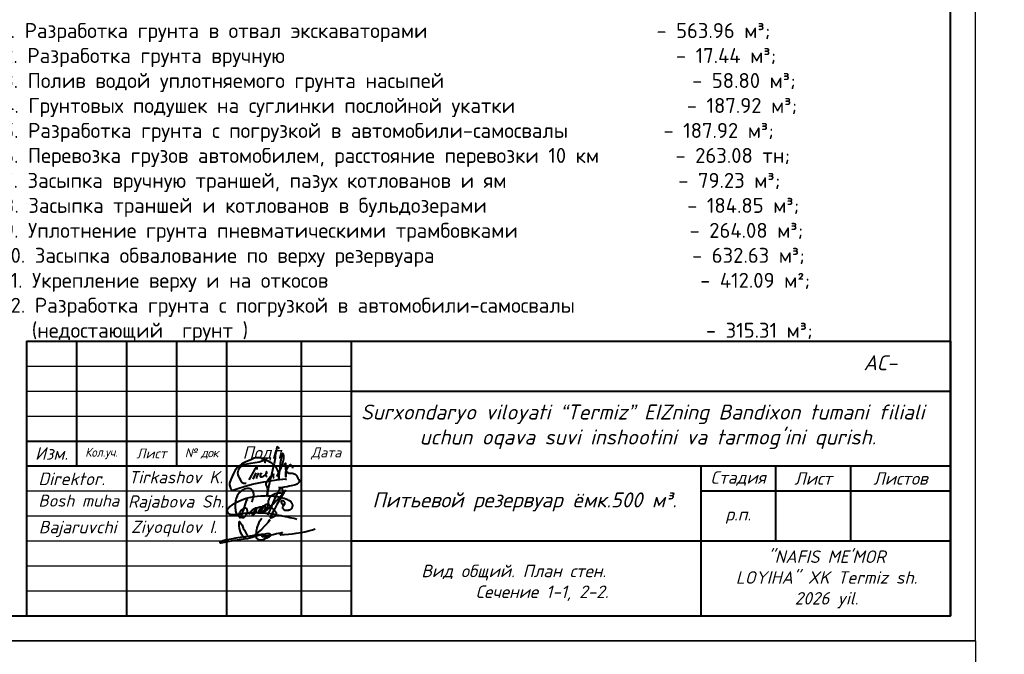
# Model space of a CAD drawing. Header units: millimetres. Extents: x -3143211 to -2549809, y 1060331 to 1341741.
# Tile 124 of 141: x -3017035 to -2997318, y 1286534 to 1299240. Entities that reach past the tile are written whole.
import ezdxf

# ---------------------------------------------------------------- set-up
doc = ezdxf.new("R2010")
doc.units = ezdxf.units.MM
for name, color, linetype in [('(002) Рамка', 7, 'Continuous'), ('Дераза', 5, 'Continuous'), ('РУССКИЙ', 3, 'Continuous')]:
    doc.layers.add(name, color=color, linetype=linetype)
doc.styles.add('ISOCPEUR', font='isocpeui.ttf', dxfattribs={"height": 250})
doc.styles.get("Standard").update_dxf_attribs({"font": 'isocpeui.ttf'})
doc.styles.add('Times New Romans', font='times.ttf', dxfattribs={"height": 300})
doc.styles.add('V@ler@Live', font='isocpeui.ttf')
doc.styles.add('казар300', font='isocpeui.ttf', dxfattribs={"height": 300})

# ---------------------------------------------------------------- blocks, each defined once
blk = doc.blocks.new('ghfgj jghjmhg jjbkm jkm')
at = {"color": 5, "linetype": 'ByBlock', "lineweight": 40}
for points in [[(-254.12, -8185.87), (-253.9, -8185.82), (-253.74, -8185.78), (-253.55, -8185.63), (-253.51, -8185.51), (-253.5, -8185.43), (-253.51, -8185.3), (-253.56, -8185.19), (-253.6, -8185.09), (-253.66, -8185.02), (-253.75, -8184.96), (-253.85, -8184.92), (-253.94, -8184.88), (-254.03, -8184.84), (-254.1, -8184.84), (-254.19, -8184.85), (-254.27, -8184.88), (-254.32, -8184.93), (-254.37, -8185.02), (-254.4, -8185.1), (-254.39, -8185.21), (-254.33, -8185.34), (-254.28, -8185.45), (-254.21, -8185.54), (-254.12, -8185.61), (-254.02, -8185.68), (-253.92, -8185.74), (-253.82, -8185.8), (-253.82, -8185.8), (-253.76, -8185.91), (-253.77, -8185.94), (-253.82, -8185.97), (-253.89, -8186.03), (-253.95, -8186.11), (-254.01, -8186.18), (-254.04, -8186.27), (-254.07, -8186.34), (-254.08, -8186.44), (-254.05, -8186.53), (-254.03, -8186.62), (-253.98, -8186.7), (-253.92, -8186.77), (-253.84, -8186.85), (-253.78, -8186.91), (-253.73, -8186.97), (-253.64, -8187.02), (-253.58, -8187.04), (-253.52, -8187.05), (-253.46, -8187.06), (-253.38, -8187.07), (-253.28, -8187.07), (-253.18, -8187.08), (-253.1, -8187.08), (-253.03, -8187.07), (-252.94, -8187.07), (-252.86, -8187.06), (-252.76, -8187.05), (-252.69, -8187.05), (-252.61, -8187.04), (-252.55, -8187.02), (-252.48, -8187), (-252.43, -8186.98), (-252.36, -8186.95), (-252.29, -8186.92), (-252.24, -8186.9), (-252.18, -8186.87), (-252.14, -8186.84), (-252.09, -8186.81), (-252.04, -8186.78), (-251.99, -8186.73), (-251.96, -8186.7), (-251.91, -8186.65), (-251.87, -8186.61), (-251.84, -8186.56), (-251.82, -8186.52), (-251.78, -8186.43), (-251.74, -8186.32), (-251.7, -8186.18), (-251.67, -8186.04), (-251.67, -8185.93), (-251.67, -8185.84), (-251.7, -8185.76), (-251.74, -8185.66), (-251.78, -8185.55), (-251.84, -8185.46), (-251.91, -8185.36), (-251.99, -8185.24), (-252.07, -8185.14), (-252.18, -8185.04), (-252.3, -8184.94), (-252.43, -8184.86), (-252.58, -8184.77), (-252.84, -8184.65), (-253.04, -8184.57), (-253.31, -8184.48), (-253.69, -8184.34), (-254.02, -8184.22), (-254.4, -8184.14), (-254.97, -8183.99), (-255.26, -8183.95), (-255.57, -8183.9), (-255.82, -8183.86), (-256.1, -8183.85), (-256.38, -8183.8), (-257.05, -8183.75), (-257.45, -8183.75), (-257.92, -8183.74), (-258.19, -8183.75), (-259.16, -8183.78), (-259.99, -8183.83), (-260.63, -8183.91), (-261.2, -8183.99), (-261.98, -8184.18), (-262.58, -8184.34), (-263.58, -8184.7), (-264.46, -8185.07), (-265.01, -8185.31), (-265.4, -8185.54), (-265.96, -8185.89), (-266.37, -8186.23), (-266.53, -8186.4), (-266.67, -8186.54), (-266.78, -8186.65), (-266.86, -8186.73), (-266.94, -8186.85), (-267, -8186.95), (-267.04, -8187.06), (-267.07, -8187.19), (-267.06, -8187.29), (-267.03, -8187.44), (-266.97, -8187.56), (-266.91, -8187.66), (-266.83, -8187.75), (-266.75, -8187.84), (-266.67, -8187.89), (-266.55, -8187.94), (-266.42, -8187.98), (-266.33, -8188.01), (-266.26, -8188.02), (-266.13, -8188.04), (-265.99, -8188.06), (-265.8, -8188.08), (-265.56, -8188.09), (-265.34, -8188.09), (-265.08, -8188.07), (-264.93, -8188.06), (-264.83, -8188.05), (-264.55, -8188.03), (-264.33, -8187.99), (-264.11, -8187.96), (-263.82, -8187.91), (-263.6, -8187.86), (-263.31, -8187.82), (-262.96, -8187.78), (-262.71, -8187.73), (-262.33, -8187.69), (-261.88, -8187.67), (-261.47, -8187.66), (-261.12, -8187.65), (-260.83, -8187.6), (-260.44, -8187.62), (-259.84, -8187.64), (-259.56, -8187.65), (-259.12, -8187.68), (-258.65, -8187.7), (-258.07, -8187.73), (-257.59, -8187.79), (-257.07, -8187.87), (-256.72, -8187.9), (-256.52, -8187.92), (-256.35, -8187.94), (-256.02, -8187.97), (-255.72, -8188.04), (-255.41, -8188.12), (-254.87, -8188.24), (-254.39, -8188.34), (-254.14, -8188.4), (-253.79, -8188.47), (-253.42, -8188.55), (-252.82, -8188.64), (-252.33, -8188.75), (-251.87, -8188.84), (-251.4, -8188.97), (-251.1, -8189.05), (-250.73, -8189.15)], [(-261.31, -8185.11), (-261.13, -8184.8), (-260.98, -8184.44), (-260.83, -8184.1), (-260.77, -8183.74), (-260.77, -8183.33), (-260.84, -8183.04), (-260.94, -8182.72), (-261.1, -8182.45), (-261.24, -8182.27), (-261.41, -8182.13), (-261.62, -8182.06), (-261.9, -8181.99), (-262.16, -8181.99), (-262.45, -8182.02), (-262.71, -8182.09), (-263.01, -8182.18), (-263.21, -8182.28), (-263.56, -8182.45), (-264.11, -8182.93), (-264.37, -8183.23), (-264.55, -8183.47), (-264.7, -8183.74), (-264.8, -8183.97), (-264.9, -8184.28), (-265, -8184.61), (-265.09, -8184.89), (-265.13, -8185.31), (-265.15, -8185.69), (-265.12, -8186.51), (-265.09, -8186.93), (-265.04, -8187.29), (-264.92, -8187.73), (-264.78, -8187.96), (-264.64, -8188.12), (-264.45, -8188.27), (-264.32, -8188.36), (-264.16, -8188.48), (-263.95, -8188.61), (-263.68, -8188.73), (-263.56, -8188.75), (-263.38, -8188.75), (-263.2, -8188.74), (-263.02, -8188.68), (-262.84, -8188.57), (-262.69, -8188.42), (-262.59, -8188.25), (-262.52, -8188.12), (-262.41, -8187.9), (-262.33, -8187.69), (-262.3, -8187.5), (-262.26, -8187.31), (-262.28, -8187.17), (-262.31, -8186.97), (-262.36, -8186.84), (-262.45, -8186.73), (-262.56, -8186.64), (-262.73, -8186.58), (-262.89, -8186.59), (-263.01, -8186.62), (-263.19, -8186.68), (-263.41, -8186.81), (-263.72, -8187.06), (-263.88, -8187.25), (-263.98, -8187.39), (-264.08, -8187.51), (-264.14, -8187.64), (-264.2, -8187.77), (-264.24, -8187.93), (-264.28, -8188.14), (-264.29, -8188.31), (-264.26, -8188.51), (-264.16, -8188.67), (-264.1, -8188.78), (-264.05, -8188.82), (-264.02, -8188.82), (-263.97, -8188.8), (-263.94, -8188.76), (-263.9, -8188.7), (-263.85, -8188.61), (-263.54, -8187.99), (-263.32, -8187.47), (-263.12, -8186.97), (-262.97, -8186.37), (-262.66, -8185.37), (-262.49, -8184.87), (-262.44, -8184.66), (-262.42, -8184.64), (-262.41, -8184.62), (-262.39, -8184.62), (-262.37, -8184.63), (-262.36, -8184.64), (-262.36, -8184.67), (-262.36, -8184.69), (-262.37, -8184.71), (-262.38, -8184.74)], [(-261.91, -8188.06), (-261.82, -8187.85), (-261.76, -8187.75), (-261.72, -8187.7), (-261.67, -8187.6), (-261.55, -8187.48), (-261.46, -8187.39), (-261.37, -8187.28), (-261.3, -8187.19), (-261.16, -8187.1), (-261.1, -8187.05), (-261, -8186.94), (-260.91, -8186.85), (-260.83, -8186.81), (-260.75, -8186.76), (-260.66, -8186.71), (-260.58, -8186.66), (-260.51, -8186.61), (-260.44, -8186.57), (-260.38, -8186.54), (-260.32, -8186.52), (-260.26, -8186.51), (-260.22, -8186.51), (-260.19, -8186.53), (-260.18, -8186.54), (-260.16, -8186.58), (-260.14, -8186.65), (-260.15, -8186.71), (-260.15, -8186.76), (-260.17, -8186.81), (-260.19, -8186.86), (-260.2, -8186.9), (-260.24, -8187.01), (-260.26, -8187.11), (-260.27, -8187.17), (-260.29, -8187.21), (-260.32, -8187.29), (-260.35, -8187.37), (-260.38, -8187.43), (-260.41, -8187.49), (-260.47, -8187.62), (-260.52, -8187.67), (-260.56, -8187.77), (-260.6, -8187.82), (-260.66, -8187.9), (-260.7, -8187.94), (-260.73, -8187.99), (-260.76, -8188.02), (-260.79, -8188.05), (-260.82, -8188.09), (-260.86, -8188.12), (-260.89, -8188.15), (-260.93, -8188.18), (-260.96, -8188.21), (-261, -8188.23), (-261.04, -8188.26), (-261.08, -8188.27), (-261.1, -8188.25), (-261.1, -8188.22), (-261.1, -8188.19), (-261.09, -8188.15), (-261.08, -8188.12), (-261.06, -8188.06), (-261.04, -8188.01), (-261.02, -8187.96), (-261, -8187.92), (-260.96, -8187.85), (-260.93, -8187.79), (-260.89, -8187.71), (-260.88, -8187.68), (-260.84, -8187.63), (-260.77, -8187.53), (-260.75, -8187.48), (-260.74, -8187.45), (-260.71, -8187.4), (-260.69, -8187.35), (-260.66, -8187.31), (-260.63, -8187.27), (-260.6, -8187.22), (-260.57, -8187.19), (-260.54, -8187.14), (-260.5, -8187.1), (-260.47, -8187.07), (-260.44, -8187.02), (-260.4, -8186.98), (-260.38, -8186.96), (-260.36, -8186.94), (-260.34, -8186.92), (-260.32, -8186.89), (-260.3, -8186.86), (-260.28, -8186.83), (-260.25, -8186.78), (-260.21, -8186.75), (-260.15, -8186.7), (-260.11, -8186.66), (-260.05, -8186.6), (-259.98, -8186.55), (-259.9, -8186.51), (-259.83, -8186.45), (-259.75, -8186.42), (-259.7, -8186.4), (-259.64, -8186.37), (-259.58, -8186.35), (-259.51, -8186.34), (-259.45, -8186.32), (-259.39, -8186.3), (-259.34, -8186.28), (-259.28, -8186.28), (-259.24, -8186.27), (-259.17, -8186.27), (-259.12, -8186.28), (-259.08, -8186.33), (-259.05, -8186.37), (-259.01, -8186.42), (-259, -8186.47), (-258.99, -8186.51), (-258.98, -8186.58), (-258.99, -8186.62), (-259, -8186.68), (-259, -8186.76), (-259.02, -8186.81), (-259.04, -8186.88), (-259.06, -8186.94), (-259.09, -8187.01), (-259.11, -8187.08), (-259.14, -8187.16), (-259.17, -8187.22), (-259.23, -8187.3), (-259.27, -8187.37), (-259.32, -8187.45), (-259.37, -8187.52), (-259.43, -8187.59), (-259.47, -8187.65), (-259.52, -8187.72), (-259.58, -8187.77), (-259.66, -8187.78), (-259.72, -8187.77), (-259.78, -8187.75), (-259.78, -8187.71), (-259.78, -8187.65), (-259.76, -8187.61), (-259.75, -8187.55), (-259.73, -8187.52), (-259.71, -8187.48), (-259.68, -8187.44), (-259.65, -8187.39), (-259.62, -8187.34), (-259.59, -8187.28), (-259.55, -8187.24), (-259.52, -8187.17), (-259.47, -8187.1), (-259.43, -8187.03), (-259.38, -8186.94), (-259.33, -8186.83), (-259.25, -8186.73), (-259.21, -8186.65), (-259.19, -8186.6), (-259.16, -8186.53), (-259.11, -8186.46), (-259.08, -8186.41), (-259.04, -8186.38), (-258.99, -8186.35), (-258.94, -8186.3), (-258.87, -8186.25), (-258.79, -8186.2), (-258.73, -8186.14), (-258.66, -8186.11), (-258.58, -8186.08), (-258.51, -8186.06), (-258.43, -8186.05), (-258.37, -8186.04), (-258.3, -8186.05), (-258.24, -8186.08), (-258.17, -8186.14), (-258.14, -8186.2), (-258.11, -8186.28), (-258.1, -8186.34), (-258.11, -8186.41), (-258.12, -8186.47), (-258.14, -8186.54), (-258.15, -8186.59), (-258.17, -8186.66), (-258.19, -8186.72), (-258.2, -8186.78), (-258.2, -8186.82), (-258.22, -8186.86), (-258.23, -8186.89), (-258.25, -8186.92), (-258.26, -8186.95), (-258.29, -8186.99), (-258.32, -8187.02), (-258.34, -8187.05), (-258.39, -8187.11), (-258.43, -8187.16), (-258.47, -8187.21), (-258.52, -8187.26), (-258.56, -8187.3), (-258.6, -8187.34), (-258.66, -8187.39), (-258.71, -8187.42), (-258.76, -8187.45), (-258.81, -8187.46), (-258.87, -8187.47), (-258.92, -8187.46), (-258.97, -8187.43), (-259, -8187.37), (-259, -8187.33), (-258.99, -8187.29), (-258.97, -8187.22), (-258.94, -8187.15), (-258.92, -8187.1), (-258.9, -8187.04), (-258.87, -8186.98), (-258.83, -8186.92), (-258.79, -8186.83), (-258.73, -8186.76), (-258.69, -8186.69), (-258.64, -8186.6), (-258.59, -8186.53), (-258.52, -8186.39), (-258.45, -8186.3), (-258.4, -8186.23), (-258.37, -8186.19), (-258.33, -8186.13), (-258.27, -8186.07), (-258.27, -8186.07), (-258.2, -8185.98), (-258.14, -8185.89), (-258.09, -8185.82), (-258.02, -8185.76), (-257.94, -8185.7), (-257.9, -8185.67), (-257.82, -8185.66), (-257.78, -8185.64), (-257.74, -8185.64), (-257.71, -8185.65), (-257.67, -8185.67), (-257.64, -8185.68), (-257.63, -8185.7), (-257.61, -8185.72), (-257.59, -8185.75), (-257.57, -8185.79), (-257.56, -8185.83), (-257.55, -8185.87), (-257.55, -8185.91), (-257.55, -8185.96), (-257.55, -8186.03), (-257.56, -8186.07), (-257.56, -8186.08), (-257.57, -8186.15), (-257.59, -8186.21), (-257.61, -8186.3), (-257.64, -8186.38), (-257.66, -8186.44), (-257.67, -8186.48), (-257.68, -8186.51), (-257.71, -8186.54), (-257.75, -8186.6), (-257.8, -8186.67), (-257.83, -8186.72), (-257.86, -8186.76), (-257.9, -8186.81), (-257.94, -8186.88), (-257.98, -8186.93), (-258, -8186.95), (-258.03, -8187), (-258.06, -8187.06), (-258.11, -8187.11), (-258.14, -8187.15), (-258.19, -8187.21), (-258.24, -8187.27), (-258.25, -8187.29), (-258.28, -8187.33), (-258.29, -8187.35), (-258.32, -8187.39), (-258.34, -8187.43), (-258.37, -8187.43), (-258.37, -8187.42), (-258.36, -8187.39), (-258.34, -8187.37), (-258.33, -8187.36), (-258.31, -8187.35), (-258.29, -8187.34), (-258.26, -8187.34), (-258.24, -8187.33), (-258.21, -8187.33), (-258.19, -8187.32), (-258.17, -8187.31), (-258.16, -8187.3), (-258.14, -8187.29), (-258.12, -8187.27), (-258.07, -8187.24), (-258.03, -8187.21), (-257.98, -8187.19), (-257.95, -8187.16), (-257.9, -8187.14), (-257.87, -8187.12), (-257.84, -8187.09), (-257.79, -8187.07), (-257.75, -8187.03), (-257.72, -8186.99), (-257.69, -8186.96), (-257.65, -8186.92), (-257.62, -8186.9), (-257.6, -8186.88), (-257.56, -8186.85), (-257.53, -8186.81), (-257.48, -8186.78), (-257.44, -8186.74), (-257.38, -8186.69), (-257.35, -8186.66), (-257.31, -8186.62), (-257.23, -8186.55), (-257.19, -8186.5), (-257.11, -8186.42), (-257.09, -8186.38), (-257.05, -8186.35), (-257.02, -8186.32), (-256.95, -8186.25), (-256.89, -8186.21), (-256.84, -8186.14), (-256.8, -8186.1), (-256.75, -8186.04), (-256.69, -8185.98), (-256.62, -8185.91), (-256.51, -8185.83), (-256.44, -8185.76), (-256.35, -8185.66), (-256.25, -8185.58), (-256.13, -8185.49), (-256.02, -8185.4), (-255.95, -8185.32), (-255.88, -8185.25), (-255.84, -8185.19), (-255.77, -8185.12), (-255.73, -8185.07), (-255.68, -8185.03), (-255.64, -8184.98), (-255.58, -8184.94), (-255.53, -8184.88), (-255.49, -8184.83), (-255.41, -8184.76), (-255.34, -8184.69), (-255.27, -8184.63), (-255.19, -8184.52), (-255.12, -8184.44), (-255.03, -8184.33), (-254.95, -8184.24), (-254.87, -8184.16), (-254.79, -8184.07), (-254.68, -8183.95), (-254.62, -8183.87), (-254.55, -8183.8), (-254.44, -8183.7), (-254.37, -8183.64), (-254.29, -8183.57), (-254.22, -8183.49), (-254.18, -8183.4), (-254.14, -8183.31), (-254.1, -8183.19), (-254.04, -8183.1), (-253.99, -8183), (-253.98, -8182.94), (-253.95, -8182.84), (-253.96, -8182.75), (-253.96, -8182.67), (-253.96, -8182.59), (-253.98, -8182.53), (-254, -8182.46), (-254, -8182.41), (-254.01, -8182.37), (-254.01, -8182.32), (-254.02, -8182.27), (-254.05, -8182.2), (-254.07, -8182.14), (-254.08, -8182.09), (-254.1, -8182.05), (-254.11, -8182.01), (-254.14, -8181.97), (-254.16, -8181.92), (-254.2, -8181.91), (-254.23, -8181.9), (-254.26, -8181.89), (-254.3, -8181.91), (-254.35, -8181.94), (-254.43, -8181.95), (-254.47, -8181.99), (-254.53, -8182.04), (-254.57, -8182.08), (-254.64, -8182.12), (-254.69, -8182.17), (-254.76, -8182.23), (-254.81, -8182.27), (-254.87, -8182.35), (-254.96, -8182.46), (-255, -8182.55), (-255.07, -8182.66), (-255.12, -8182.79), (-255.15, -8182.86), (-255.19, -8182.97), (-255.27, -8183.13), (-255.37, -8183.34), (-255.41, -8183.43), (-255.53, -8183.68), (-255.67, -8183.97), (-256, -8184.65), (-256.31, -8185.35), (-256.67, -8186.19), (-256.9, -8186.73), (-257.1, -8187.18), (-257.41, -8187.89), (-257.54, -8188.2)], [(-253.34, -8182.28), (-253.56, -8182.65), (-253.77, -8183), (-254.11, -8183.59), (-254.52, -8184.3), (-254.91, -8184.96), (-255.39, -8185.76), (-255.74, -8186.34), (-256.11, -8187.1), (-256.54, -8187.95), (-256.73, -8188.33), (-256.84, -8188.57), (-256.93, -8188.74), (-256.92, -8188.8), (-256.89, -8188.85), (-256.86, -8188.86), (-256.81, -8188.84), (-256.74, -8188.83), (-256.64, -8188.81), (-256.56, -8188.79), (-256.47, -8188.76), (-256.39, -8188.73), (-256.31, -8188.7), (-256.23, -8188.63), (-256.13, -8188.56), (-256, -8188.5), (-255.91, -8188.43), (-255.81, -8188.37), (-255.75, -8188.32), (-255.67, -8188.28), (-255.63, -8188.22), (-255.59, -8188.15), (-255.56, -8188.11), (-255.5, -8188.03), (-255.46, -8187.96), (-255.44, -8187.92), (-255.45, -8187.85), (-255.46, -8187.79), (-255.5, -8187.71), (-255.54, -8187.64), (-255.58, -8187.57), (-255.61, -8187.51), (-255.65, -8187.45), (-255.7, -8187.36), (-255.76, -8187.29), (-255.8, -8187.25), (-255.85, -8187.2), (-255.9, -8187.14), (-255.94, -8187.09), (-255.98, -8187.05), (-256.02, -8187), (-256.07, -8186.95), (-256.18, -8186.86), (-256.26, -8186.79), (-256.33, -8186.71), (-256.41, -8186.65), (-256.47, -8186.6), (-256.58, -8186.49), (-256.65, -8186.42), (-256.71, -8186.36), (-256.79, -8186.28), (-257.01, -8186.05), (-257.11, -8185.94), (-257.19, -8185.79), (-257.27, -8185.64), (-257.33, -8185.47), (-257.37, -8185.32), (-257.38, -8185.12), (-257.35, -8184.97), (-257.32, -8184.85), (-257.27, -8184.71), (-257.23, -8184.56), (-257.16, -8184.36), (-257.04, -8184.14), (-256.93, -8184), (-256.82, -8183.83), (-256.71, -8183.73), (-256.61, -8183.62), (-256.49, -8183.55), (-256.34, -8183.46), (-256.22, -8183.4), (-256.1, -8183.33), (-255.94, -8183.23), (-255.78, -8183.18), (-255.62, -8183.13), (-255.47, -8183.08), (-255.27, -8183.05), (-255.11, -8183.03), (-254.91, -8183), (-254.69, -8183), (-254.47, -8183.01), (-254.3, -8183.05), (-254.08, -8183.21), (-253.99, -8183.39)]]:
    blk.add_lwpolyline(points, dxfattribs=at)
blk = doc.blocks.new('dhfdgh xfghfgh ffnhjmgmgvbnfgg')
at = {"color": 5, "lineweight": 40, "ltscale": 0.5}
for p, q in [((1479206, -21938), (1479191, -22031)), ((1479223, -21865), (1479206, -21938)), ((1479232, -21840), (1479223, -21865)), ((1479249, -21856), (1479232, -21840)), ((1479259, -21871), (1479249, -21856)), ((1479272, -21891), (1479259, -21871)), ((1479166, -22194), (1479156, -22246)), ((1479186, -22087), (1479166, -22194)), ((1479191, -22031), (1479186, -22087)), ((1479134, -22332), (1479107, -22459)), ((1479156, -22246), (1479134, -22332)), ((1479140, -22415), (1479151, -22408)), ((1479151, -22408), (1479154, -22407)), ((1479154, -22407), (1479155, -22408)), ((1479155, -22408), (1479155, -22412)), ((1479000, -22618), (1479005, -22595)), ((1479005, -22595), (1479014, -22576)), ((1479014, -22576), (1479036, -22544)), ((1479036, -22544), (1479050, -22522)), ((1479050, -22522), (1479087, -22472)), ((1479072, -22596), (1479052, -22687)), ((1479107, -22459), (1479072, -22596)), ((1479087, -22472), (1479140, -22415)), ((1479150, -22450), (1479148, -22470)), ((1479148, -22470), (1479149, -22483)), ((1479149, -22483), (1479151, -22492)), ((1479155, -22412), (1479150, -22450)), ((1479151, -22492), (1479158, -22500)), ((1479005, -22637), (1479000, -22618)), ((1479011, -22653), (1479005, -22637)), ((1479022, -22680), (1479011, -22653)), ((1479019, -22877), (1479038, -22760)), ((1479031, -22709), (1479022, -22680)), ((1479032, -22801), (1479023, -22878)), ((1479036, -22732), (1479031, -22709)), ((1479052, -22687), (1479032, -22801)), ((1479037, -22753), (1479036, -22732)), ((1479038, -22760), (1479037, -22753)), ((1479020, -22878), (1479019, -22877)), ((1479022, -22878), (1479020, -22878)), ((1479023, -22878), (1479022, -22878))]:
    blk.add_line(p, q, dxfattribs=at)
for points in [[(1479224, -22461), (1479241, -22423), (1479263, -22388), (1479286, -22338), (1479310, -22292), (1479322, -22264), (1479330, -22239), (1479338, -22215), (1479346, -22183), (1479354, -22152), (1479360, -22124), (1479365, -22096), (1479367, -22070), (1479369, -22045), (1479368, -22026), (1479364, -22015), (1479359, -22001), (1479353, -21992), (1479349, -21988), (1479343, -21990), (1479338, -21999), (1479325, -22026), (1479317, -22050), (1479303, -22121), (1479295, -22194), (1479288, -22255), (1479285, -22289), (1479287, -22329), (1479273, -22379), (1479269, -22399), (1479267, -22423), (1479266, -22510), (1479267, -22423), (1479264, -22393), (1479257, -22371), (1479245, -22338), (1479230, -22312), (1479213, -22288), (1479197, -22267), (1479163, -22229), (1479123, -22191), (1479078, -22165), (1479048, -22150), (1479017, -22138), (1478960, -22115), (1478920, -22095), (1478874, -22081), (1478828, -22076), (1478795, -22076), (1478757, -22086), (1478724, -22099), (1478682, -22118), (1478638, -22137), (1478583, -22162), (1478528, -22189), (1478491, -22208), (1478456, -22235), (1478431, -22255), (1478400, -22283), (1478364, -22333), (1478328, -22399), (1478297, -22467), (1478272, -22526), (1478245, -22599), (1478244, -22642), (1478258, -22687), (1478271, -22724), (1478283, -22739), (1478299, -22746), (1478333, -22741), (1478419, -22713), (1478544, -22668), (1478713, -22620), (1478849, -22592), (1478951, -22572), (1479044, -22558), (1479219, -22534), (1479347, -22518), (1479408, -22511), (1479401, -22525), (1479395, -22539)], [(1478590, -22609), (1478563, -22611), (1478536, -22606), (1478508, -22594), (1478492, -22572), (1478477, -22543), (1478457, -22505), (1478436, -22461), (1478424, -22427), (1478418, -22390), (1478420, -22362), (1478428, -22331), (1478450, -22291), (1478476, -22262), (1478517, -22234), (1478557, -22216), (1478609, -22205), (1478683, -22191), (1478773, -22173), (1478857, -22158), (1478923, -22138), (1478971, -22125), (1478994, -22118), (1479019, -22100), (1478992, -22128), (1478984, -22142), (1478977, -22157), (1478975, -22170), (1478974, -22182), (1478970, -22188)], [(1479375, -22225), (1479399, -22187), (1479408, -22471), (1479406, -22364), (1479416, -22351), (1479426, -22333), (1479442, -22289), (1479460, -22262), (1479482, -22228), (1479492, -22220), (1479503, -22219), (1479516, -22225), (1479531, -22244), (1479541, -22265), (1479548, -22281), (1479549, -22285), (1479547, -22292), (1479546, -22295)], [(1478815, -22321), (1478813, -22292), (1478811, -22258), (1478794, -22275), (1478764, -22325), (1478645, -22532)], [(1478786, -22391), (1478727, -22519)], [(1478846, -22385), (1478807, -22466), (1478802, -22481), (1478800, -22494), (1478800, -22502)], [(1478907, -22386), (1478897, -22404), (1478885, -22424), (1478879, -22440), (1478875, -22452), (1478877, -22464), (1478883, -22471), (1478896, -22473), (1478913, -22473), (1478938, -22461), (1478961, -22447), (1478982, -22427), (1479002, -22408), (1479014, -22394), (1479018, -22382), (1479015, -22375), (1479011, -22368), (1479007, -22368), (1479005, -22370), (1479005, -22373), (1479000, -22386), (1478997, -22398), (1478993, -22411), (1478991, -22421), (1478990, -22431), (1478991, -22441), (1478994, -22446), (1478997, -22450), (1479003, -22454), (1479010, -22458), (1479016, -22458), (1479021, -22458)], [(1479406, -22374), (1479409, -22371), (1479414, -22366), (1479421, -22364), (1479428, -22365), (1479436, -22369), (1479442, -22378), (1479450, -22386), (1479461, -22390), (1479473, -22392), (1479487, -22392), (1479513, -22394), (1479539, -22395), (1479569, -22403), (1479595, -22415), (1479614, -22428), (1479628, -22445), (1479646, -22471), (1479661, -22498), (1479681, -22526), (1479687, -22537), (1479687, -22560), (1479684, -22579), (1479675, -22591), (1479656, -22609), (1479642, -22621), (1479610, -22634), (1479580, -22644), (1479519, -22659), (1479477, -22667), (1479435, -22675), (1479378, -22687), (1479338, -22693), (1479306, -22697), (1479276, -22700), (1479260, -22700)]]:
    blk.add_lwpolyline(points, dxfattribs=at)
blk = doc.blocks.new('65616152')
at = {"color": 5, "lineweight": 40, "true_color": 0x0000f5}
for points in [[(1279415, 265228), (1279057, 264705), (1278598, 264034), (1278382, 263509), (1278134, 263078), (1277994, 262545), (1277851, 262004), (1277776, 261556), (1277737, 261115), (1277701, 260716), (1277722, 260496), (1277730, 260167), (1277796, 259731), (1278018, 259441), (1278309, 259225), (1278601, 259127), (1278991, 259098), (1279387, 259094), (1279889, 259189), (1280352, 259407), (1281030, 259696), (1281576, 259928), (1281931, 260200), (1282034, 260401), (1281915, 260623), (1281551, 260802), (1281087, 260808), (1280787, 260808), (1280423, 260740), (1278109, 260488), (1276657, 260251), (1273700, 259801), (1271955, 259526), (1270532, 259301), (1269315, 259055), (1268808, 258966), (1268177, 258779), (1267649, 258632), (1267284, 258500), (1267248, 258412), (1267248, 258332), (1267308, 258272), (1267394, 258235), (1267537, 258235), (1267798, 258265), (1268152, 258306), (1268635, 258416), (1270126, 258669), (1271729, 258942), (1273456, 259235), (1275247, 259448), (1276608, 259807), (1278166, 260278), (1279164, 260481), (1280050, 260662), (1280154, 260639), (1280222, 260575), (1280266, 260538), (1280286, 260413), (1280230, 260351), (1280112, 260149), (1279962, 259982), (1279798, 259901), (1279639, 259901), (1279532, 259986), (1279532, 260140), (1279619, 260220), (1279823, 260292), (1280029, 260305), (1280257, 260260), (1280465, 260227), (1280574, 260185), (1280628, 260118), (1280634, 260043), (1280629, 259995), (1280611, 259940), (1280586, 259895), (1280481, 259863), (1280375, 259863), (1280289, 259889), (1280212, 259951), (1280204, 260034), (1280218, 260112), (1280244, 260181), (1280300, 260215), (1280515, 260227), (1280771, 260244), (1280828, 260248), (1280864, 260248), (1280895, 260239), (1280924, 260227), (1280964, 260203), (1280979, 260186), (1280980, 260156), (1280974, 260129), (1280946, 260081), (1280921, 260037), (1280844, 259996), (1280779, 259986), (1280731, 260016), (1280717, 260057), (1280717, 260098), (1280753, 260174), (1280828, 260200), (1280911, 260207), (1281178, 260270), (1281517, 260320), (1281866, 260434), (1282075, 260502), (1282650, 260656), (1283660, 260868), (1284229, 260987), (1284438, 261031), (1284872, 261121), (1285210, 261192), (1285303, 261186), (1285343, 261126), (1285343, 261065), (1285294, 261016), (1285139, 260982), (1285029, 260923), (1284933, 260873), (1284796, 260768), (1284756, 260700), (1284730, 260601), (1284760, 260561), (1284805, 260502), (1284929, 260533), (1285893, 260609), (1287154, 260721), (1288182, 260812), (1289325, 261007), (1290754, 261222), (1291857, 261388), (1292886, 261648), (1294011, 261945), (1294504, 262120), (1294798, 262268)], [(1281686, 264696), (1280112, 262946), (1279339, 262085), (1278484, 261359), (1277785, 260766), (1276609, 260060), (1275744, 259541), (1275063, 259376), (1274447, 259568), (1273996, 259965), (1273640, 260471), (1273243, 261332), (1272956, 262330), (1272845, 263146), (1272845, 263773), (1272899, 264287), (1273004, 264324), (1273111, 264236), (1273275, 264022), (1273734, 263260), (1274076, 262456), (1274414, 261823), (1274730, 261257), (1275006, 260715), (1275242, 260425)], [(1281686, 264696), (1281695, 264710), (1281696, 264715), (1281696, 264720), (1281694, 264726), (1281689, 264735), (1281682, 264745), (1281671, 264754), (1281659, 264758), (1281649, 264764), (1281632, 264769), (1281615, 264770), (1281595, 264770), (1281576, 264768), (1281566, 264766), (1281556, 264763), (1281543, 264757), (1281533, 264746), (1281505, 264697), (1281469, 264630), (1281184, 263973)]]:
    blk.add_lwpolyline(points, dxfattribs=at)

msp = doc.modelspace()

# ---------------------------------------------------------------- linework, layer by layer
msp.add_line((-2997896.73173, 1286804.62022), (-2997896.73173, 1328804.62022))
at = {"color": 0, "lineweight": 40, "ltscale": 100}
for p, q in [((-3016896.73173, 1292804.62022), (-2998396.73173, 1292804.62022)), ((-3016896.73173, 1292804.62022), (-3016896.73173, 1287304.62022)), ((-3015896.73173, 1292804.62022), (-3015896.73173, 1290304.62022)), ((-3014896.73173, 1292804.62022), (-3014896.73173, 1287304.62022)), ((-3013896.73173, 1292804.62022), (-3013896.73173, 1290304.62022)), ((-3012896.73173, 1292804.62022), (-3012896.73173, 1287304.62022)), ((-3011396.73173, 1292804.62022), (-3011396.73173, 1287304.62022)), ((-3010396.73173, 1292804.62022), (-3010396.73173, 1287304.62022)), ((-2998396.73173, 1292804.62022), (-2998396.73173, 1287304.62022)), ((-3010396.73173, 1291804.62022), (-2998396.73173, 1291804.62022)), ((-3016896.73173, 1290804.62022), (-3010396.73173, 1290804.62022)), ((-3016896.73173, 1290304.62022), (-2998396.73173, 1290304.62022)), ((-3003396.73173, 1290304.62022), (-3003396.73173, 1287304.62022)), ((-3001896.73173, 1290304.62022), (-3001896.73173, 1288804.62022)), ((-3000396.73173, 1290304.62022), (-3000396.73173, 1288804.62022)), ((-3003396.73173, 1289804.62022), (-2998396.73173, 1289804.62022)), ((-3010396.73173, 1288804.62022), (-2998396.73173, 1288804.62022)), ((-3016896.73173, 1287304.62022), (-2998396.73173, 1287304.62022))]:
    msp.add_line(p, q, dxfattribs=at)
at = {"color": 0, "ltscale": 100}
for p, q in [((-3016896.73173, 1292304.62022), (-3010396.73173, 1292304.62022)), ((-3016896.73173, 1291804.62022), (-3010396.73173, 1291804.62022)), ((-3016896.73173, 1291304.62022), (-3010396.73173, 1291304.62022)), ((-3016896.73173, 1289804.62022), (-3010396.73173, 1289804.62022)), ((-3016896.73173, 1289304.62022), (-3010396.73173, 1289304.62022)), ((-3016896.73173, 1288804.62022), (-3010396.73173, 1288804.62022)), ((-3016896.73173, 1288304.62022), (-3010396.73173, 1288304.62022)), ((-3016896.73173, 1287804.62022), (-3010396.73173, 1287804.62022))]:
    msp.add_line(p, q, dxfattribs=at)
at = {"color": 0}
for p, q in [((-3057296.73173, 1286804.62022), (-2997896.73173, 1286804.62022)), ((-2997896.73173, 1286804.62022), (-2997896.73173, 1244804.62022))]:
    msp.add_line(p, q, dxfattribs=at)
msp.add_lwpolyline([(-3057296.73173, 1286804.62022), (-2997896.73173, 1286804.62022), (-2997896.73173, 1328804.62022), (-3057296.73173, 1328804.62022)], close=True)
at = {"lineweight": 40, "ltscale": 25}
msp.add_lwpolyline([(-3055296.73173, 1287304.62022), (-2998396.73173, 1287304.62022), (-2998396.73173, 1328304.62022), (-3055296.73173, 1328304.62022)], close=True, dxfattribs=at)
at = {"layer": 'Дераза', "color": 0}
msp.add_line((-2997896.73173, 1286804.62022), (-3027596.73173, 1286804.62022), dxfattribs=at)
msp.add_line((-2997896.73173, 1286804.62022), (-3027596.73173, 1286804.62022), dxfattribs=at)
msp.add_line((-2997896.73173, 1286804.62022), (-3027596.73173, 1286804.62022), dxfattribs=at)

# ---------------------------------------------------------------- block references
at = {"lineweight": 40, "xscale": 0.9677430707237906, "yscale": 0.9677430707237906, "zscale": 0.9677430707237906}
msp.add_blockref('dhfdgh xfghfgh ffnhjmgmgvbnfgg', (-4443393.47146, 1311833.19038), dxfattribs=at)
at = {"color": 0, "xscale": 85.50048011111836, "yscale": 85.50048011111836, "zscale": 85.50048011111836}
msp.add_blockref('ghfgj jghjmhg jjbkm jkm', (-2990049.19058, 1989417.24719), dxfattribs=at)
at = {"color": 0, "ltscale": 100, "xscale": 0.06931321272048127, "yscale": 0.06931321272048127, "zscale": 0.06931321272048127}
msp.add_blockref('65616152', (-3100866.77846, 1270868.9045), dxfattribs=at)

# ---------------------------------------------------------------- texts
at = {"layer": '(002) Рамка', "char_height": 300, "width": 11750.9206449, "attachment_point": 1}
for insert in [(-3069699.28716, 1291534.63865), (-3010299.28716, 1291534.63865)]:
    msp.add_mtext('\\pi96.71032;Surxondaryo viloyati “Termiz” EIZning Bandixon tumani filiali \\P\\pi1273.1876;uchun oqava suvi inshootini va tarmog’ini qurish.', dxfattribs=dict(at, insert=insert))
at = {"insert": (-3017366.61296, 1300172.91848), "char_height": 200, "attachment_point": 1, "style": 'казар300'}
msp.add_mtext_dynamic_manual_height_columns('\\A1;{\\fISOCPEUR|b1|i0|c204|p34;               \\H1.5x;              \\LЗемляные работы:\\l \\fISOCPEUR|b0|i0|c204|p34;\\L\\P\\P\\l1. Разработка грунта в отвал экскаваторами                        - 563.96 м³; \\P2. Разработка грунта вручную                                         - 17.44 м³;\\P3. Полив водой уплотняемого грунта насыпей                          - 58.80 м³;\\P\\pi-600,l600,t600;4. Грунтовых подушек на суглинки послойной укатки                  - 187.92 м³; \\P\\pi0,l0,tz;5. Разработка грунта с погрузкой в автомобили-самосвалы          - 187.92 м³;\\P6. Перевозка грузов автомобилем, расстояние перевозки 10 км        - 263.08 тн;\\P7. Засыпка вручную траншей, пазух котлованов и ям                  - 79.23 м³;\\P8. Засыпка траншей и котлованов в бульдозерами                     - 184.85 м³;\\P9. Уплотнение грунта пневматическими трамбовками                  - 264.08 м³;\\P10. Засыпка обвалование по верху резервуара                           - 632.63 м³; \\P11. Укрепление верху и на откосов                                       - 412.09 м²;\\P12. Разработка грунта с погрузкой в автомобили-самосвалы \\P   (недостающий  грунт )                                                - 315.31 м³;}', width=15965.8192491, gutter_width=1500, heights=[0], dxfattribs=at)
for s, insert, char_height, width, attachment_point in [('\\pi-750,l750,t750;{\\fISOCPEUR|b0|i0|c204|p34;1.^IЦементная стяжка из раствора М100 толщ 20мм.\\P2.^IМонолитное ж/б днище-300мм.\\P\\C0;3.^IБетонная подготовка толщ.100 мм В7,5\\P\\C256;4.^IГрунтовая подушка из суглинки-900мм с уплотнения послойна послойном укатками через каждый 300 мм.}', (-3044057.43791, 1293851.08447), 250, 9318.4241364, 1), ('АС-', (-3000137.09718, 1292521.031), 300, 3755.5448795, 1), ('\\pt184.701;{\\C0;Питьевой резервуар ёмк.500 м³.}', (-3006926.11925, 1289775.10852), 300, 6815.5670785, 2)]:
    msp.add_mtext(s, dxfattribs=dict(insert=insert, char_height=char_height, width=width, attachment_point=attachment_point))
at = {"color": 0, "ltscale": 100, "attachment_point": 5, "style": 'V@ler@Live'}
for s, insert, char_height, width in [('Изм.', (-3016396.73173, 1290554.62022), 250, 700), ('{\\W0.9;Кол.уч.}', (-3015396.73173, 1290554.62022), 180, 700), ('Лист', (-3014396.73173, 1290554.62022), 200, 700), ('{\\T0.9;№ док}', (-3013396.73173, 1290554.62022), 180, 700), ('Подп.', (-3012146.73173, 1290554.62022), 250, 1200), ('Дата', (-3010896.73173, 1290554.62022), 200, 700), ('Стадия', (-3002646.73173, 1290054.62022), 250, 1200), ('Лист', (-3001146.73173, 1290054.62022), 250, 1200), ('Листов', (-2999396.73173, 1290054.62022), 250, 1700), ('р.п.', (-3002646.73173, 1289304.62022), 250, 1200)]:
    msp.add_mtext(s, dxfattribs=dict(at, insert=insert, char_height=char_height, width=width))
at = {"ltscale": 100, "style": 'V@ler@Live'}
for s, insert, char_height, width, attachment_point in [('Direktor.', (-3016661.01865, 1290046.92451), 250, 1799.9999979, 4), ('Bosh muha', (-3016661.01865, 1289610.5664), 240, 1799.9999979, 4), ('Bajaruvchi', (-3016654.17175, 1289043.19714), 250, 1799.9999979, 4), ('"NAFIS ME\'MOR LOYIHA" XK Termiz sh. 2026 yil.', (-3000877.78485, 1288033.92146), 250, 3658.6001653, 5)]:
    msp.add_mtext(s, dxfattribs=dict(at, insert=insert, char_height=char_height, width=width, attachment_point=attachment_point))
at = {"lineweight": 30, "char_height": 245, "width": 2482.9345464, "attachment_point": 5, "style": 'ISOCPEUR'}
for s, insert in [('{\\fISOCPEUR|b0|i1|c204|p34;Tirkashov K.}', (-3013909.02974, 1290079.90903)), ('{\\fISOCPEUR|b0|i1|c204|p34;Rajabova Sh.}', (-3013903.24046, 1289556.76652)), ('{\\fISOCPEUR|b0|i1|c204|p34;Ziyoqulov I.}', (-3013943.88199, 1289048.30065))]:
    msp.add_mtext(s, dxfattribs=dict(at, insert=insert))
at = {"color": 0, "lineweight": 20, "insert": (-3009235.82668, 1288327.79107), "char_height": 250, "width": 5118.2533026, "attachment_point": 1}
msp.add_mtext('\\pi243.7;{\\C256;Вид общий. План стен. \\P\\pi1333;Сечение 1-1, 2-2. }', dxfattribs=at)
at = {"layer": 'РУССКИЙ', "color": 0, "insert": (-3085309.59925, 1327598.03108), "char_height": 400, "width": 26085.5182877, "attachment_point": 1, "style": 'Times New Romans'}
msp.add_mtext('{\\T0.9;                          Характеристики района строительства:\\PПроект разработан для следующих условий строительства:\\PРасчетная зимняя температура воздух   -8 °C\\PСкоростной напор ветра             - 38кг/м2\\PВес снегового покрова               - 50кг/м2\\PСейсмичность площадки              - 7 баллов\\PКатегория грунтов по сейсмическим свойствам - III.\\PРасчетная сейсмичность площадки     - 8 баллов\\PГлубина промерзания грунта           -  0.30 м\\P                            Инженерно-геологические данные:\\P\\pi1418.332,t16065;}В июне месяце 2026 года отделом инженерной-геологии OOO «SURXON\\PGEALOGIYA LABARATORIYASI» согласно письму Заказчика были выполнены инженерно-геологические изыскания на участке проектируемого объекта “Termiz” EIZning Bandixon tumani filiali uchun oqava suvi inshootini va tarmog’ini qurish.    \\P\\pi1181.668;{\\LПервый инженерно-геологический элемент (ИГЭ-1)} – Лессовидные супеси, лёгкие,\\Pкоричневого цвета, твёрдых, высокопористые, просадочные, залегающие выше УПВ.\\PГрунты слоя развиты повсеместно в разрезе участка изысканий и залегают с поверхности под почвенно-растительным.\\PМощность грунтов элемента изменяется в диапазоне 10,0 м.\\PГрунты ИГЭ-1 на исследованном участке просадочные при бытовом давлении (от собственного веса).\\P\\pi800,tz;Тип грунтовых условий по просадочности согласно КМК 2.02.01-98 – II (второй).\\PСуммарная величина просадки от собственного веса грунта (при замочке её водой до\\Pполного водонасыщения) на вскрытую глубину от Ск-1 7,1см.{\\T0.9;\\PСо следующими характеристиками:\\P\\pi0;      Плотность  грунта = 1.64 т/м3; \\P      Уд.сцепление  = 5 кПа.\\P      Угол внутреннего трения  =23°.\\P}Подземные воды в период изысканий (май 2026 г) не вскрыты на глубинах 10,0м, от поверхности земли.\\P Подземные воды по содержанию сульфатов, согласно таблице 6 и 7 КМК 2.03.11-96, оценивается как слабоагрессивные к бетонам на портландцементе по ГОСТ 10178-85*, и неагрессивные к бетонам на сулфатостойких цементах по ГОСТ 22266-94, а также среднеагрессивные\\Pна арматуру железобетонных конструкции при периодическом смачивании.\\PВ соответствии с приложением 1 КМК 2.01.03-96 с учетом изменения № 1 сейсмичность района – 7 баллов с повторяемостью землетрясений 1 раз в 100 лет (н.п Бандихан).\\PКатегория грунтов по сейсмическим свойствам – III (третья). \\PОснованием под фундаменты будет служить грунтовая подушка из суглинки:Указания по производству работ:\\PОтрыть котлован по заданным размерам и отметкам.{\\A1;Полив водой уплотняемого грунта насыпей}.\\P  Подушку также отсыпать слоями - 30 см. {\\C7;суглинки},  уплотнения послойна послойном укатками. После уплотнения на границе уплотненной толщи должны быть получены характеристики 1.65 т/м³. указанным на чертеже. \\PКотлован должен быть принят и освидетельствован специалистом инженером-геологом.', dxfattribs=at)

doc.saveas('drawing.dxf')
